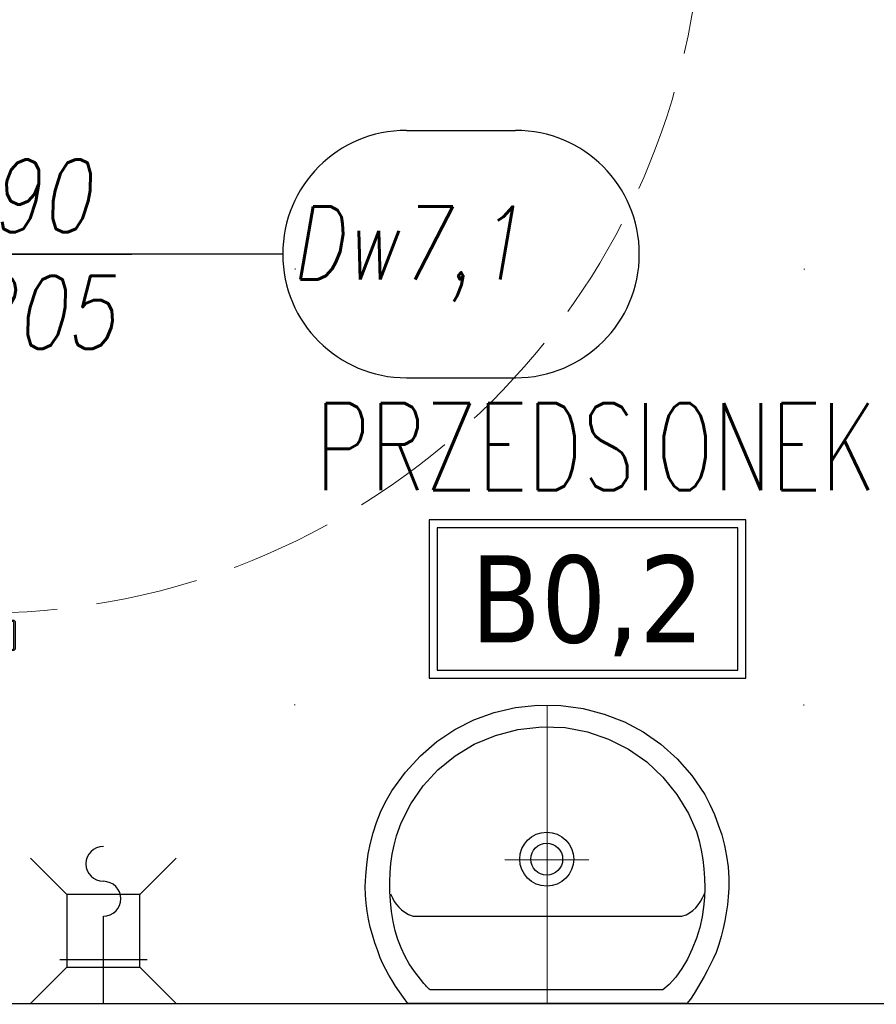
# Model space of a CAD drawing. Header units: millimetres. Extents: x 28600 to 181045, y -399112 to -163690.
# Tile 31 of 256: x 47351 to 47469, y -195409 to -195274. Entities that reach past the tile are written whole.
import ezdxf
from ezdxf.enums import TextEntityAlignment as Align

# ---------------------------------------------------------------- set-up
doc = ezdxf.new("R2010")
doc.units = ezdxf.units.MM
for name, pattern in [('CENTER', [0.6, 0.375, -0.075, 0.075, -0.075]), ('DOT', [6.35, 0, -6.35]), ('Hidden Line', [391.222223, 282.222223, -109])]:
    doc.linetypes.add(name, pattern=pattern)
doc.layers.get('0').update_dxf_attribs({"color": 8})
for name, color, linetype in [('!! 0_ Istn-sciany', 8, 'Continuous'), ('!! 0_ Istn-widok', 8, 'Continuous'), ('!! 0_Istn-armatura', 8, 'Continuous'), ('!! 0_Opis_pom', 8, 'Continuous'), ('!! 2_Drzwi - nowe remont', 8, 'Continuous'), ('!! 2_drzwi opis', 8, 'Continuous'), ('!! 2_wypos-sanitarne', 8, 'Continuous')]:
    doc.layers.add(name, color=color, linetype=linetype)
doc.styles.add('50', font='ROMANS.shx', dxfattribs={"width": 0.8, "height": 10})
doc.styles.add('ARCHETYP', font='romans.shx', dxfattribs={"height": 15})
doc.styles.add('ARIAL', font='tahoma.ttf')
doc.styles.add('TXT', font='simplex.shx')

# ---------------------------------------------------------------- blocks, each defined once
blk = doc.blocks.new('A$C19D82A3D')
for points in [[(-5, 10), (-10, 15)], [(5, 10), (10, 15)], [(-5, 0), (-10, -5)], [(5, 0), (10, -5)]]:
    blk.add_lwpolyline(points)
blk.add_lwpolyline([(-5, 10), (5, 10), (5, 0), (-5, 0)], close=True)
blk = doc.blocks.new('A$C22F40D41')
for points in [[(6, -6), (6, 6)], [(0, 0), (12, 0)]]:
    blk.add_lwpolyline(points)
for centre, start, end in [((19.2, 0), 0, 180), ((14.4, 0), 180, 0)]:
    blk.add_arc(centre, 2.4, start, end)
blk = doc.blocks.new('A$C527aaae0')
at = {"lineweight": 5}
for points in [[(0, 0), (0, -0.4111)], [(0.1863, -0.1214), (0.1863, -0.1211)], [(0.1863, -0.1211), (0.1863, -0.1214)], [(-0.0573, -0.1985), (0.0582, -0.1985)]]:
    blk.add_lwpolyline(points, dxfattribs=at)
for points in [[(0.1915, -0.001), (0.1975, -0.0093), (0.203, -0.0173), (0.2082, -0.025), (0.213, -0.0326), (0.2175, -0.0402), (0.2216, -0.0479), (0.2255, -0.0558), (0.2292, -0.0639), (0.2328, -0.0735), (0.2366, -0.0845), (0.2399, -0.0953), (0.2429, -0.1061), (0.2453, -0.1169), (0.2473, -0.1278), (0.2487, -0.1389), (0.2495, -0.1502), (0.2498, -0.1618), (0.2492, -0.1766), (0.2478, -0.1918), (0.2457, -0.2067), (0.2428, -0.2214), (0.239, -0.2358), (0.2344, -0.25), (0.2289, -0.2639), (0.2225, -0.2775), (0.2132, -0.2936), (0.1947, -0.319), (0.174, -0.3415), (0.1513, -0.361), (0.1268, -0.3776), (0.1005, -0.391), (0.0726, -0.4011), (0.0432, -0.4079), (0.0125, -0.4112), (-0.0191, -0.4105), (-0.0495, -0.4063), (-0.0786, -0.3988), (-0.1062, -0.3881), (-0.1321, -0.3743), (-0.1563, -0.3574), (-0.1786, -0.3374), (-0.1988, -0.3143), (-0.2168, -0.2883), (-0.2237, -0.2746), (-0.2299, -0.2608), (-0.2353, -0.2468), (-0.24, -0.2327), (-0.2438, -0.2183), (-0.2467, -0.2037), (-0.2487, -0.1888), (-0.2498, -0.1735), (-0.2497, -0.1595), (-0.249, -0.1479), (-0.2479, -0.1367), (-0.2463, -0.1256), (-0.2444, -0.1148), (-0.242, -0.104), (-0.2392, -0.0932), (-0.2359, -0.0823), (-0.2322, -0.0712), (-0.2282, -0.0623), (-0.2242, -0.0541), (-0.22, -0.0461), (-0.2157, -0.0381), (-0.2113, -0.0303), (-0.2067, -0.0225), (-0.2019, -0.0148), (-0.1969, -0.0071), (-0.1921, -0.001)], [(0.1608, -0.0198), (0.1622, -0.0209), (0.1634, -0.022), (0.1645, -0.023), (0.1654, -0.024), (0.1663, -0.025), (0.1672, -0.0261), (0.1682, -0.0273), (0.1692, -0.0287), (0.1739, -0.0344), (0.1821, -0.0451), (0.1893, -0.0557), (0.1954, -0.0665), (0.2007, -0.0776), (0.2051, -0.0891), (0.2087, -0.1012), (0.2116, -0.114), (0.2138, -0.1277), (0.2152, -0.1416), (0.216, -0.1551), (0.2162, -0.1682), (0.2158, -0.181), (0.2146, -0.1937), (0.2128, -0.2063), (0.2103, -0.2189), (0.2069, -0.2316), (0.2007, -0.2493), (0.1874, -0.2756), (0.1704, -0.3001), (0.1499, -0.3221), (0.1263, -0.3413), (0.1, -0.3573), (0.0711, -0.3696), (0.0402, -0.3777), (0.0074, -0.3812), (-0.0248, -0.3802), (-0.0555, -0.3745), (-0.0846, -0.3645), (-0.1119, -0.3506), (-0.1369, -0.3331), (-0.1592, -0.3122), (-0.1785, -0.2885), (-0.1945, -0.2622), (-0.2053, -0.2373), (-0.2088, -0.2247), (-0.2117, -0.2119), (-0.2139, -0.1991), (-0.2155, -0.1862), (-0.2165, -0.1732), (-0.2167, -0.1601), (-0.2161, -0.147), (-0.2148, -0.1337), (-0.2129, -0.12), (-0.2097, -0.1056), (-0.2052, -0.0909), (-0.1995, -0.0763), (-0.1928, -0.0622), (-0.1851, -0.049), (-0.1767, -0.0372), (-0.1676, -0.0271), (-0.159, -0.0198)]]:
    blk.add_lwpolyline(points, close=True)
blk.add_lwpolyline([(0.2151, -0.1518), (0.2126, -0.1464), (0.21, -0.1415), (0.2071, -0.1372), (0.2038, -0.1333), (0.2, -0.1297), (0.1955, -0.1264), (0.1903, -0.1232), (0.1842, -0.1211), (-0.1851, -0.1211), (-0.1909, -0.1228), (-0.1959, -0.1256), (-0.2003, -0.1289), (-0.2043, -0.1326), (-0.2078, -0.1367), (-0.2109, -0.1413), (-0.2137, -0.1463), (-0.2163, -0.1518), (-0.2163, -0.1521)])
at = {"linetype": 'DOT'}
blk.add_lwpolyline([(-0.3533, -0.4109), (0.3467, -0.4109), (0.3467, -1.0109), (-0.3533, -1.0109)], close=True, dxfattribs=at)
for radius in [0.0371, 0.0219]:
    blk.add_circle((0.0005, -0.1995), radius)
blk = doc.blocks.new('zaw-dr-90-p')
at = {"color": 2, "linetype": 'CENTER', "ltscale": 0.2}
for p, q in [((24.5, 24), (31, 24)), ((24.5, 19), (31, 19)), ((12, 0), (-12, 0)), ((0, 12), (0, -12))]:
    blk.add_line(p, q, dxfattribs=at)
at = {"ltscale": 0.2}
for p, q in [((10, 12), (6.5, 12)), ((10, 0), (10, 6.5))]:
    blk.add_line(p, q, dxfattribs=at)
blk.add_lwpolyline([(0, 6.5), (23.5, 6.5, 0.414214), (28, 11), (28, 31), (24.5, 31), (24.5, 11, -0.414214), (23.5, 10), (0, 10, 4.561698), (7.6, 6.5), (4.9, 4.2)], format="xyb", dxfattribs=at)
blk.add_lwpolyline([(10, 10), (10, 39), (6.5, 39), (6.5, 10)], dxfattribs=at)
blk.add_lwpolyline([(-0.2, -0.2), (-2.5, -0.2), (-2.5, 0.2), (-0.2, 0.2), (-0.2, 2.5), (0.2, 2.5), (0.2, 0.2), (2.8, 0.2), (2.8, -0.2), (0.2, -0.2), (0.2, -2.8), (-0.2, -2.8)], close=True)
blk.add_circle((0, 0), 6.5, dxfattribs=at)
blk = doc.blocks.new('drzwi 90- sc 12')
for p, q in [((-13616.12, 20410.26), (-13616.12, 20411.46)), ((-13616.12, 20411.46), (-13615.02, 20411.46)), ((-13614.92, 20411.36), (-13614.92, 20313.77)), ((-13620.32, 20410.16), (-13620.32, 20313.77)), ((-13614.92, 20409.86), (-13620.32, 20409.86)), ((-13616.12, 20410.26), (-13620.22, 20410.26)), ((-13616.12, 20410.26), (-13620, 20410.26)), ((-13618.17, 20410.26), (-13616.22, 20410.26)), ((-13618.17, 20410.26), (-13616.22, 20410.26)), ((-13620.32, 20313.47), (-13620.32, 20317.97)), ((-13614.92, 20312.27), (-13614.92, 20317.97)), ((-13614.92, 20313.77), (-13620.32, 20313.77)), ((-13618.22, 20313.37), (-13620.22, 20313.37)), ((-13618.22, 20313.67), (-13618.22, 20313.37)), ((-13618.22, 20313.67), (-13616.42, 20313.67)), ((-13615.92, 20313.17), (-13615.92, 20312.17)), ((-13615.92, 20312.17), (-13615.02, 20312.17)), ((-13617.77, 20311.12), (-13617.77, 20305.72)), ((-13617.77, 20311.12), (-13617.77, 20305.72)), ((-13616.17, 20309.92), (-13616.17, 20311.02)), ((-13616.17, 20309.92), (-13617.37, 20309.92)), ((-13715.57, 20308.32), (-13715.57, 20308.56)), ((-13715.57, 20307.69), (-13715.57, 20308.56)), ((-13715.57, 20307.82), (-13715.57, 20308.56)), ((-13715.57, 20307.72), (-13715.37, 20307.72)), ((-13715.77, 20301.96), (-13716.27, 20301.96)), ((-13616.77, 20301.96), (-13616.27, 20301.96))]:
    blk.add_line(p, q)
for points in [[(-13665.27, 20284.96), (-13665.27, 20325.83)], [(-13615.57, 20309.64), (-13615.32, 20309.64), (-13615.32, 20309.82), (-13616.32, 20309.82), (-13616.32, 20309.64), (-13615.92, 20309.64)]]:
    blk.add_lwpolyline(points)
at = {"ltscale": 0.2}
for points in [[(-13715.57, 20307.51), (-13715.57, 20309.48, 0.414214), (-13715.91, 20309.82), (-13719.43, 20309.82, 0.414214), (-13719.77, 20309.48), (-13719.77, 20308.92), (-13719.59, 20308.92), (-13719.59, 20309.48, -0.414214), (-13719.43, 20309.64), (-13716.97, 20309.64)], [(-13716.97, 20309.64), (-13715.91, 20309.64, -0.414214), (-13715.75, 20309.48), (-13715.75, 20307.51)], [(-13615.92, 20309.64), (-13616.63, 20309.64, 0.414214), (-13616.79, 20309.48), (-13616.79, 20305.58, -0.414214), (-13617.13, 20305.24), (-13617.58, 20305.24, 0.414214), (-13617.74, 20305.08), (-13617.74, 20304.48, -0.414214), (-13618.08, 20304.14), (-13619.26, 20304.14, -0.414214), (-13619.6, 20304.48), (-13619.6, 20305.15, 1), (-13619.79, 20305.15), (-13619.79, 20301.96, 0.414214), (-13619.63, 20301.8), (-13617.11, 20301.8, 0.414214), (-13616.95, 20301.96), (-13616.95, 20302.52), (-13616.77, 20302.52), (-13616.77, 20301.96, -0.414214), (-13617.11, 20301.62), (-13619.63, 20301.62, -0.414214), (-13619.97, 20301.96), (-13619.97, 20305.15, -1), (-13619.42, 20305.15), (-13619.42, 20304.48, 0.414214), (-13619.26, 20304.32), (-13618.08, 20304.32, 0.414214), (-13617.92, 20304.48), (-13617.92, 20305.08, -0.414214), (-13617.58, 20305.42), (-13617.13, 20305.42, 0.414214), (-13616.97, 20305.58), (-13616.97, 20309.48, -0.414214), (-13616.63, 20309.82), (-13613.11, 20309.82, -0.414214), (-13612.77, 20309.48), (-13612.77, 20308.92), (-13612.95, 20308.92), (-13612.95, 20309.48, 0.414214), (-13613.11, 20309.64), (-13615.57, 20309.64)], [(-13715.75, 20307.76), (-13715.75, 20305.58, 0.414214), (-13715.41, 20305.24), (-13714.96, 20305.24, -0.414214), (-13714.8, 20305.08), (-13714.8, 20304.48, 0.414214), (-13714.46, 20304.14), (-13713.28, 20304.14, 0.414214), (-13712.94, 20304.48), (-13712.94, 20305.15, -1), (-13712.75, 20305.15), (-13712.75, 20301.96, -0.414214), (-13712.91, 20301.8), (-13715.43, 20301.8, -0.414214), (-13715.59, 20301.96), (-13715.59, 20302.52), (-13715.77, 20302.52), (-13715.77, 20301.96, 0.414214), (-13715.43, 20301.62), (-13712.91, 20301.62, 0.414214), (-13712.57, 20301.96), (-13712.57, 20305.15, 1), (-13713.12, 20305.15), (-13713.12, 20304.48, -0.414214), (-13713.28, 20304.32), (-13714.46, 20304.32, -0.414214), (-13714.62, 20304.48), (-13714.62, 20305.08, 0.414214), (-13714.96, 20305.42), (-13715.41, 20305.42, -0.414214), (-13715.57, 20305.58), (-13715.57, 20307.64)]]:
    blk.add_lwpolyline(points, format="xyb", dxfattribs=at)
at = {"lineweight": 30}
for points in [[(-13716.27, 20308.92), (-13721.27, 20308.92)], [(-13716.27, 20308.92), (-13716.27, 20296.92)], [(-13614.27, 20308.92), (-13609.27, 20308.92)], [(-13614.27, 20308.92), (-13614.27, 20296.92)]]:
    blk.add_lwpolyline(points, dxfattribs=at)
blk.add_lwpolyline([(-13616.79, 20308.82), (-13616.97, 20308.82), (-13616.97, 20307.42), (-13616.79, 20307.42)], close=True)
for centre, radius, start, end in [((-13615.02, 20411.36), 0.1, 0, 90), ((-13620.22, 20410.16), 0.1, 90, 180), ((-13620.22, 20313.47), 0.1, 180, 270), ((-13616.42, 20313.17), 0.5, 0, 90), ((-13615.02, 20312.27), 0.1, 270, 0), ((-13616.27, 20311.02), 0.1, 0, 90)]:
    blk.add_arc(centre, radius, start, end)
at = {"linetype": 'Hidden Line', "lineweight": 9, "ltscale": 0.05}
blk.add_arc((-13615.5, 20305.14), 99.12, 94.8005, 177.6944, dxfattribs=at)
at = {"xscale": 0.09999999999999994, "yscale": 0.09999999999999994, "zscale": 0.09999999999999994, "rotation": 180.0000000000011}
blk.add_blockref('zaw-dr-90-p', (-13614.92, 20310.92), dxfattribs=at)
blk = doc.blocks.new('1_ok-opis')
blk.add_line((0, 111.61), (0, 50))
for points in [[(-17, 128.61), (-17, 143.61)], [(17, 128.61), (17, 143.61)]]:
    blk.add_lwpolyline(points)
for centre, start, end in [((0, 143.61), 0, 180), ((0, 128.61), 180, 0)]:
    blk.add_arc(centre, 17, start, end)
at = {"style": 'ARCHETYP'}
for tag, height, rotation, p in [('NR', 12, 90, (0, 136.9)), ('NR', 12, 270, (0, 136.9)), ('SZEROKOŚĆ', 10, 270, (8, 78.29)), ('SZEROKOŚĆ', 10, 90, (-8, 78.29)), ('WYSOKOŚĆ', 10, 270, (-8, 78.29)), ('WYSOKOŚĆ', 10, 90, (8, 78.29))]:
    blk.add_attdef(tag, text='', height=height, rotation=rotation, dxfattribs=at).set_placement(p, align=Align.MIDDLE)

msp = doc.modelspace()

# ---------------------------------------------------------------- linework, layer by layer
at = {"layer": '!! 0_ Istn-sciany'}
msp.add_lwpolyline([(47352.71142, -195409.12813), (47494.71142, -195409.12813)], dxfattribs=at)
at = {"layer": '!! 0_ Istn-widok'}
msp.add_lwpolyline([(47346.71142, -195409.12813), (47352.71142, -195409.12813)], dxfattribs=at)
at = {"layer": '!! 0_Opis_pom', "ltscale": 0.7}
for points in [[(47407.4748, -195364.40279), (47450.9948, -195364.40279), (47450.9948, -195342.64279), (47407.4748, -195342.64279)], [(47408.5628, -195363.31479), (47449.9068, -195363.31479), (47449.9068, -195343.73079), (47408.5628, -195343.73079)]]:
    msp.add_lwpolyline(points, close=True, dxfattribs=at)

# ---------------------------------------------------------------- block references
at = {"layer": '!! 0_Istn-armatura', "rotation": 90}
msp.add_blockref('A$C22F40D41', (47362.71142, -195409.12813), dxfattribs=at)
at = {"layer": '!! 0_Istn-armatura', "xscale": -1, "rotation": 270}
msp.add_blockref('A$C19D82A3D', (47357.71142, -195399.12813), dxfattribs=at)
at = {"layer": '!! 2_Drzwi - nowe remont', "xscale": -1, "rotation": 270}
msp.add_blockref('drzwi 90- sc 12', (27040.78709, -181640.85843), dxfattribs=at)
at = {"layer": '!! 2_drzwi opis'}
ref = msp.add_blockref('1_ok-opis', (47275.74598, -195306.12809), dxfattribs=dict(at, rotation=270.0000036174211))
ref.add_attrib('WYSOKOŚĆ', '205', dxfattribs={"layer": '0', "height": 10, "rotation": 180.0000036, "style": '50', "oblique": 10, "text_generation_flag": 6, "width": 0.8}).set_placement((47354.03683, -195314.12809), align=Align.MIDDLE)
ref.add_attrib('SZEROKOŚĆ', '90', dxfattribs={"layer": '0', "height": 10, "rotation": 180.0000036, "style": '50', "oblique": 10, "text_generation_flag": 6, "width": 0.8}).set_placement((47354.03683, -195298.12809), align=Align.MIDDLE)
ref.add_attrib('NR', 'Dw7,1', dxfattribs={"layer": '0', "height": 10, "rotation": 180.0000036, "style": '50', "oblique": 10, "text_generation_flag": 6, "width": 0.8}).set_placement((47404.35722, -195306.12809), align=Align.MIDDLE)
at = {"layer": '!! 2_wypos-sanitarne', "xscale": 100, "yscale": 100, "zscale": 100, "rotation": 180}
msp.add_blockref('A$C527aaae0', (47423.68137, -195409.231), dxfattribs=at)

# ---------------------------------------------------------------- texts
at = {"layer": '!! 0_Opis_pom', "ltscale": 0.7, "style": 'TXT', "width": 0.7}
msp.add_text('PRZEDSIONEK', height=12, dxfattribs=at).set_placement((47430.34993, -195338.59648), align=Align.CENTER)
at = {"layer": '!! 0_Opis_pom', "ltscale": 0.7, "style": 'ARIAL'}
msp.add_attdef('B0,2', text='', height=11.968, dxfattribs=at).set_placement((47429.2348, -195353.52279), align=Align.MIDDLE_CENTER)

doc.saveas('drawing.dxf')
